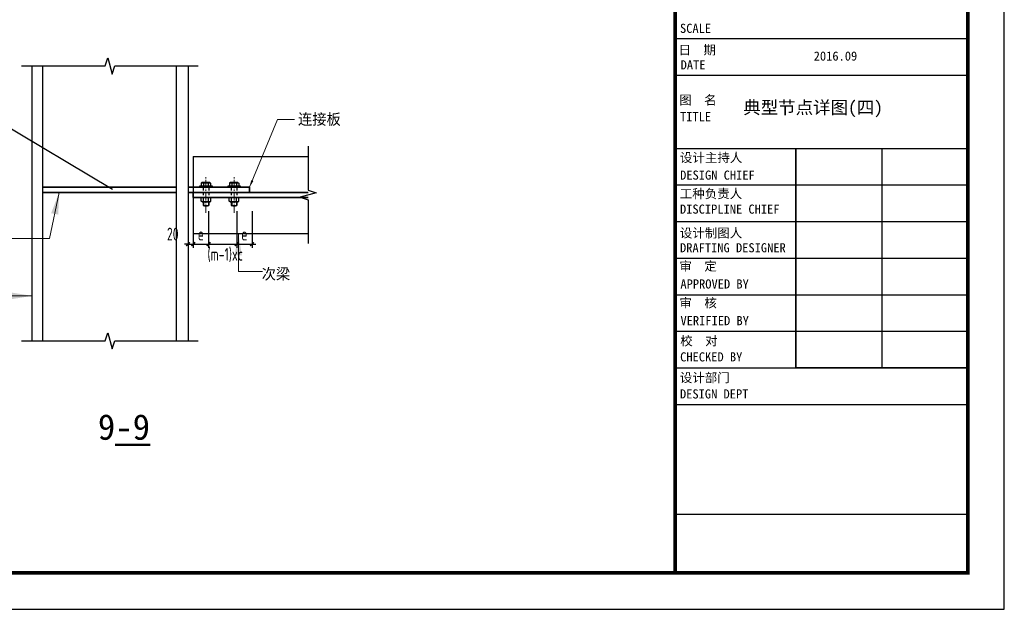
# Model space of a CAD drawing. Header units: millimetres. Extents: x 366382 to 550486, y 860348 to 940831.
# Tile 9 of 22: x 423613 to 450532, y 864713 to 880831. Entities that reach past the tile are written whole.
import ezdxf
from ezdxf.enums import TextEntityAlignment as Align

# ---------------------------------------------------------------- set-up
doc = ezdxf.new("R2010")
doc.units = ezdxf.units.MM
doc.header["$LTSCALE"] = 1000
for name, pattern in [('CENTER2', [1.125, 0.75, -0.125, 0.125, -0.125]), ('DASH', [0.35, 0.25, -0.1]), ('HIDDEN', [0.375, 0.25, -0.125])]:
    doc.linetypes.add(name, pattern=pattern)
for name, color, linetype, lineweight in [('A-ANNO-TTLB', 7, 'Continuous', 25), ('OAP028__', 1, 'CENTER2', 13), ('OAP0402T', 41, 'Continuous', 25), ('OAP0405T', 61, 'Continuous', 50), ('OAP2942_', 163, 'Continuous', 25), ('OAP294_E', 13, 'Continuous', 25), ('OAP294_H', 151, 'HIDDEN', 25), ('OAP294_S', 160, 'Continuous', 35), ('OAP294_T', 41, 'Continuous', 25), ('S-ANNO-DIM', 3, 'Continuous', 25), ('S-ANNO-THIN', 4, 'Continuous', 25), ('S-REF-FREAM-A1+150+1.75$0$A-ANNO-TTLB', 7, 'Continuous', 25)]:
    doc.layers.add(name, color=color, linetype=linetype, lineweight=lineweight)
doc.layers.add('S-REF-FREAM-A1+150+1.75$0$A-ASIS', color=6, linetype='Continuous', plot=False)
doc.layers.add('S-REF-FREAM-A1+150+1.75$0$A-XREF', color=7, linetype='Continuous')
doc.styles.add('OAP_ROMANS', font='romans.shx', dxfattribs={"width": 0.8, "bigfont": 'hztxt.shx'})
doc.styles.add('OAP_SIMSUN', font='txt')
doc.styles.add('S-REF-FREAM-A1+150+1.75$0$STANDARD', font='txt_____.ttf')
doc.styles.add('S-REF-FREAM-A1+150+1.75$0$TQ', font='simhei.ttf')
doc.styles.add('TQ', font='simhei.ttf')
doc.styles.add('TSSD_Dimension', font='Tssdeng.shx', dxfattribs={"width": 0.7, "bigfont": 'hztxt.shx'})
doc.dimstyles.new('OAP_mm_D2.5 Arrow', dxfattribs={"dimscale": 200, "dimtxt": 2.5, "dimasz": 3, "dimexe": 2, "dimexo": 0, "dimgap": 1.25, "dimtad": 1, "dimdec": 0, "dimzin": 12, "dimdsep": 46, "dimtxsty": 'OAP_ROMANS', "dimcen": 2, "dimclrd": 83, "dimclre": 83, "dimclrt": 256, "dimadec": 0, "dimazin": 3, "dimtfac": 1, "dimtdec": 0, "dimtix": 1, "dimtmove": 2, "dimatfit": 0, "dimfxl": 1, "dimtolj": 1, "dimtzin": 0, "dimlwd": 13, "dimlwe": 13, "dimarcsym": 0})
doc.dimstyles.new('TSSD_100_100', dxfattribs={"dimtxt": 350, "dimasz": 100, "dimexe": 100, "dimexo": 250, "dimgap": 100, "dimtad": 1, "dimdec": 0, "dimzin": 0, "dimdsep": 46, "dimtxsty": 'TSSD_Dimension', "dimblk": 'ARCHTICK', "dimblk1": 'ARCHTICK', "dimblk2": 'ARCHTICK', "dimcen": 0, "dimdle": 100, "dimclrt": 7, "dimadec": 0, "dimazin": 0, "dimtfac": 1, "dimtdec": 0, "dimtix": 1, "dimtmove": 2, "dimatfit": 3, "dimfxl": 1, "dimtolj": 1, "dimtzin": 0, "dimarcsym": 0})

# ---------------------------------------------------------------- blocks, each defined once
blk = doc.blocks.new('0AP-螺栓-M22-02')
at = {"linetype": 'Continuous'}
for p, q in [((-14.7, 13.8), (-18.3, 11.7)), ((-18.3, 11.7), (-18.3, 0)), ((18.3, 0), (-18.3, 0)), ((14.7, 13.8), (-14.7, 13.8)), ((-9.1, 11.7), (-9.1, 0)), ((9.1, 11.7), (9.1, 0)), ((14.7, 13.8), (18.3, 11.7)), ((18.3, 11.7), (18.3, 0))]:
    blk.add_line(p, q, dxfattribs=at)
at = {"linetype": 'Continuous', "extrusion": (0, 0, -1)}
for centre, major_axis, start_param, end_param in [((-13.7, 2.1), (7.5, 7.5), -1.229909, -0.340888), ((0, -28.1), (-28.9, 28.9), 0.560364, 1.010432), ((13.7, 2.1), (7.5, 7.5), -1.229909, -0.340888)]:
    blk.add_ellipse(centre, major_axis=major_axis, ratio=1, start_param=start_param, end_param=end_param, dxfattribs=at)
blk = doc.blocks.new('0AP-螺栓-M22-01')
at = {"layer": 'OAP2942_', "linetype": 'Continuous'}
for p, q in [((-18.9, 0), (18.9, 0)), ((-18.9, -14.6), (-18.9, 0)), ((-9.8, -14.6), (-9.8, 0)), ((9.8, -14.6), (9.8, 0)), ((18.9, -14.6), (18.9, 0)), ((-15.4, -16.6), (-18.9, -14.6)), ((-15.4, -16.6), (15.4, -16.6)), ((-11, -16.6), (-11, -31)), ((11, -16.6), (11, -31)), ((15.4, -16.6), (18.9, -14.6))]:
    blk.add_line(p, q, dxfattribs=at)
at = {"layer": 'OAP2942_', "color": 1, "linetype": 'Continuous'}
for p, q in [((-11, -31), (11, -31)), ((-9.6, -16.6), (-9.6, -31)), ((9.6, -16.6), (9.6, -31))]:
    blk.add_line(p, q, dxfattribs=at)
at = {"layer": 'OAP2942_', "linetype": 'Continuous'}
for centre, radius, start, end in [((-14.4, -5), 10.6, 244.5314, 295.4686), ((0, 12.4), 44.7, 255.75, 284.25), ((0, 31.6), 47.2, 258.0029, 281.9971), ((14.4, -5), 10.6, 244.5314, 295.4686)]:
    blk.add_arc(centre, radius, start, end, dxfattribs=at)
blk = doc.blocks.new('_ArchTick')
at = {"color": 0, "linetype": 'ByBlock', "const_width": 0.4}
blk.add_lwpolyline([(-0.5, -0.5), (0.5, 0.5)], dxfattribs=at)
blk = doc.blocks.new('*D473')
at = {"layer": 'Defpoints', "color": 0, "transparency": 16777216}
for p in [(428216, 875844), (428356, 875844), (428356, 874695)]:
    blk.add_point(p, dxfattribs=at)
at = {"layer": 'S-ANNO-DIM', "color": 0, "lineweight": -2, "transparency": 16777216}
for p, q in [((428216, 875594), (428216, 874595)), ((428356, 875594), (428356, 874595)), ((428216, 874695), (428116, 874695)), ((428216, 874695), (428356, 874695)), ((428356, 874695), (428456, 874695))]:
    blk.add_line(p, q, dxfattribs=at)
at = {"layer": 'S-ANNO-DIM', "color": 0, "lineweight": -2, "transparency": 16777216, "xscale": 100, "yscale": 100, "zscale": 100}
blk.add_blockref('_ArchTick', (428216, 874695), dxfattribs=at)
at = {"layer": 'S-ANNO-DIM', "color": 0, "lineweight": -2, "transparency": 16777216, "xscale": 100, "yscale": 100, "zscale": 100, "rotation": 180}
blk.add_blockref('_ArchTick', (428356, 874695), dxfattribs=at)
at = {"layer": 'S-ANNO-DIM', "color": 7, "lineweight": -3, "transparency": 16777216, "insert": (427798, 874970), "char_height": 350, "attachment_point": 5, "style": 'TSSD_Dimension'}
blk.add_mtext('\\A1;20', dxfattribs=at)
blk = doc.blocks.new('*D474')
at = {"layer": 'Defpoints', "color": 0, "transparency": 16777216}
for p in [(428356, 875844), (428776, 875844), (428776, 874695)]:
    blk.add_point(p, dxfattribs=at)
at = {"layer": 'S-ANNO-DIM', "color": 0, "lineweight": -2, "transparency": 16777216}
for p, q in [((428356, 875594), (428356, 874595)), ((428776, 875594), (428776, 874595)), ((428256, 874695), (428876, 874695))]:
    blk.add_line(p, q, dxfattribs=at)
at = {"layer": 'S-ANNO-DIM', "color": 0, "lineweight": -2, "transparency": 16777216, "xscale": 100, "yscale": 100, "zscale": 100, "rotation": 180}
blk.add_blockref('_ArchTick', (428356, 874695), dxfattribs=at)
at = {"layer": 'S-ANNO-DIM', "color": 0, "lineweight": -2, "transparency": 16777216, "xscale": 100, "yscale": 100, "zscale": 100}
blk.add_blockref('_ArchTick', (428776, 874695), dxfattribs=at)
at = {"layer": 'S-ANNO-DIM', "color": 7, "lineweight": -3, "transparency": 16777216, "insert": (428566, 874970), "char_height": 350, "attachment_point": 5, "style": 'TSSD_Dimension'}
blk.add_mtext('\\A1;e', dxfattribs=at)
blk = doc.blocks.new('*D475')
at = {"layer": 'Defpoints', "color": 0, "transparency": 16777216}
for p in [(428776, 875844), (429546, 875844), (429546, 874695)]:
    blk.add_point(p, dxfattribs=at)
at = {"layer": 'S-ANNO-DIM', "color": 0, "lineweight": -2, "transparency": 16777216}
for p, q in [((428776, 875594), (428776, 874595)), ((429546, 875594), (429546, 874595)), ((428676, 874695), (429646, 874695))]:
    blk.add_line(p, q, dxfattribs=at)
at = {"layer": 'S-ANNO-DIM', "color": 0, "lineweight": -2, "transparency": 16777216, "xscale": 100, "yscale": 100, "zscale": 100, "rotation": 180}
blk.add_blockref('_ArchTick', (428776, 874695), dxfattribs=at)
at = {"layer": 'S-ANNO-DIM', "color": 0, "lineweight": -2, "transparency": 16777216, "xscale": 100, "yscale": 100, "zscale": 100}
blk.add_blockref('_ArchTick', (429546, 874695), dxfattribs=at)
at = {"layer": 'S-ANNO-DIM', "color": 7, "lineweight": -3, "transparency": 16777216, "insert": (429231, 874401), "char_height": 350, "attachment_point": 5, "style": 'TSSD_Dimension'}
blk.add_mtext('\\A1;(m-1)xc', dxfattribs=at)
blk = doc.blocks.new('*D476')
at = {"layer": 'Defpoints', "color": 0, "transparency": 16777216}
for p in [(429546, 875844), (429966, 875844), (429966, 874695)]:
    blk.add_point(p, dxfattribs=at)
at = {"layer": 'S-ANNO-DIM', "color": 0, "lineweight": -2, "transparency": 16777216}
for p, q in [((429546, 875594), (429546, 874595)), ((429966, 875594), (429966, 874595)), ((429446, 874695), (430066, 874695))]:
    blk.add_line(p, q, dxfattribs=at)
at = {"layer": 'S-ANNO-DIM', "color": 0, "lineweight": -2, "transparency": 16777216, "xscale": 100, "yscale": 100, "zscale": 100, "rotation": 180}
blk.add_blockref('_ArchTick', (429546, 874695), dxfattribs=at)
at = {"layer": 'S-ANNO-DIM', "color": 0, "lineweight": -2, "transparency": 16777216, "xscale": 100, "yscale": 100, "zscale": 100}
blk.add_blockref('_ArchTick', (429966, 874695), dxfattribs=at)
at = {"layer": 'S-ANNO-DIM', "color": 7, "lineweight": -3, "transparency": 16777216, "insert": (429756, 874970), "char_height": 350, "attachment_point": 5, "style": 'TSSD_Dimension'}
blk.add_mtext('\\A1;e', dxfattribs=at)

msp = doc.modelspace()

# ---------------------------------------------------------------- linework, layer by layer
for p, q in [((449531.8, 870512.9), (449531.8, 923112.9)), ((449531.8, 870512.9), (449531.8, 923112.9)), ((441531.8, 880312.9), (449531.8, 880312.9)), ((441531.8, 880312.9), (449531.8, 880312.9)), ((441531.8, 879312.9), (449531.8, 879312.9)), ((441531.8, 877312.9), (449531.8, 877312.9)), ((444831.8, 877312.9), (444831.8, 871312.9)), ((447181.8, 877312.9), (447181.8, 871312.9)), ((441531.8, 876312.9), (449531.8, 876312.9)), ((441531.8, 875312.9), (449531.8, 875312.9)), ((441531.8, 874312.9), (449531.8, 874312.9)), ((441531.8, 874312.9), (449531.8, 874312.9)), ((441531.8, 874312.9), (449531.8, 874312.9)), ((441531.8, 873312.9), (449531.8, 873312.9)), ((441531.8, 872312.9), (449531.8, 872312.9)), ((441531.8, 872312.9), (449531.8, 872312.9)), ((441531.8, 871312.9), (449531.8, 871312.9)), ((441531.8, 871312.9), (449531.8, 871312.9)), ((441531.8, 871312.9), (449531.8, 871312.9)), ((441531.8, 870312.9), (449531.8, 870312.9)), ((449531.8, 865712.9), (449531.8, 870512.9))]:
    msp.add_line(p, q)
at = {"linetype": 'DASH', "ltscale": 0.01}
for p, q in [((424246, 872049), (424246, 879565.4)), ((427888.1, 879565.4), (427888.1, 872049))]:
    msp.add_line(p, q, dxfattribs=at)
msp.add_lwpolyline([(366381.8, 864712.9), (450531.8, 864712.9), (450531.8, 924112.9), (366381.8, 924112.9)], close=True)
at = {"const_width": 100}
msp.add_lwpolyline([(441531.8, 923112.9), (441531.8, 865712.9)], dxfattribs=at)
msp.add_lwpolyline([(441531.8, 923112.9), (441531.8, 865712.9)], dxfattribs=at)
for points in [[(441531.8, 888912.9), (441531.8, 865712.9)], [(441531.8, 865712.9), (449531.8, 865712.9), (449531.8, 888912.9)], [(441531.8, 867312.9), (449531.8, 867312.9)], [(441531.8, 867312.9), (449531.8, 867312.9)]]:
    msp.add_lwpolyline(points)
at = {"layer": 'A-ANNO-TTLB', "const_width": 100}
msp.add_lwpolyline([(368881.8, 865712.9), (449531.8, 865712.9), (449531.8, 923112.9), (368881.8, 923112.9)], close=True, dxfattribs=at)
at = {"layer": 'OAP028__', "ltscale": 0.3}
for p, q in [((428706, 875551.1), (428706, 876546.5)), ((429476, 875551.1), (429476, 876546.5))]:
    msp.add_line(p, q, dxfattribs=at)
at = {"layer": 'OAP2942_', "linetype": 'Continuous'}
for points in [[(428531, 876249), (428881, 876249), (428881, 876284), (428531, 876284)], [(429301, 876249), (429651, 876249), (429651, 876284), (429301, 876284)]]:
    msp.add_lwpolyline(points, close=True, dxfattribs=at)
at = {"layer": 'OAP294_E'}
for p, q in [((423946, 879565.4), (423946, 872049)), ((428216, 879565.4), (428216, 876109)), ((428356, 877089), (428356, 876109)), ((428356, 877089), (431496.6, 877089)), ((428216, 876109), (428216, 872049)), ((428356, 875969), (428356, 874989)), ((428356, 874989), (431496.6, 874989))]:
    msp.add_line(p, q, dxfattribs=at)
at = {"layer": 'OAP294_H', "ltscale": 0.35}
for p, q in [((428629, 876249), (428629, 875969)), ((428783, 876249), (428783, 875969)), ((429399, 876249), (429399, 875969)), ((429553, 876249), (429553, 875969))]:
    msp.add_line(p, q, dxfattribs=at)
at = {"layer": 'OAP294_S'}
for p, q in [((427888.1, 876249), (424246, 876249)), ((429896, 876249), (428216, 876249)), ((429896, 876109), (429896, 876249)), ((424246, 876109), (427888.1, 876109)), ((428216, 876109), (429896, 876109)), ((431496.6, 876109), (428356, 876109)), ((428356, 876109), (428356, 875969)), ((428356, 875969), (431496.6, 875969))]:
    msp.add_line(p, q, dxfattribs=at)
at = {"layer": 'OAP294_T', "color": 83}
msp.add_line((422550.9, 878348.8), (426151, 876197.8), dxfattribs=at)
at = {"layer": 'S-ANNO-THIN', "lineweight": -3}
for points in [[(423666, 879565.4), (425951, 879565.4), (426021, 879785.4), (426141, 879345.4), (426211, 879565.4), (428496, 879565.4)], [(431496.6, 877369), (431496.6, 876169), (431716.6, 876099), (431276.6, 875979), (431496.6, 875909), (431496.6, 874709)], [(423666, 872049), (425951, 872049), (426021, 872269), (426141, 871829), (426211, 872049), (428496, 872049)]]:
    msp.add_lwpolyline(points, dxfattribs=at)
at = {"layer": 'S-REF-FREAM-A1+150+1.75$0$A-ANNO-TTLB', "const_width": 80}
msp.add_lwpolyline([(441531.8, 865712.9), (441531.8, 923112.9)], dxfattribs=at)
msp.add_lwpolyline([(441531.8, 865712.9), (441531.8, 923112.9)], dxfattribs=at)
at = {"layer": 'S-REF-FREAM-A1+150+1.75$0$A-ASIS', "color": 1}
msp.add_lwpolyline([(444831.8, 877312.9), (449531.8, 877312.9), (449531.8, 871312.9), (444831.8, 871312.9)], close=True, dxfattribs=at)

# ---------------------------------------------------------------- block references
at = {"layer": 'OAP2942_', "linetype": 'Continuous', "xscale": 7, "yscale": 7, "zscale": 7}
for name, p in [('0AP-螺栓-M22-02', (428706, 876284)), ('0AP-螺栓-M22-02', (429476, 876284)), ('0AP-螺栓-M22-01', (428706, 875969)), ('0AP-螺栓-M22-01', (429476, 875969))]:
    msp.add_blockref(name, p, dxfattribs=at)

# ---------------------------------------------------------------- texts
at = {"style": 'S-REF-FREAM-A1+150+1.75$0$TQ'}
for s, p in [('SCALE', (441665.2, 880470)), ('日  期', (441625.6, 879879.5)), ('DATE', (441682.4, 879471.1)), ('图  名', (441645.9, 878511)), ('TITLE', (441666.1, 878055.2)), ('设计主持人', (441664.1, 876935.5)), ('DESIGN CHIEF', (441668.7, 876456.9)), ('工种负责人', (441660.5, 875949.9)), ('DISCIPLINE CHIEF', (441664.7, 875527.4)), ('设计制图人', (441661, 874875.2)), ('DRAFTING DESIGNER', (441665.7, 874471.6)), ('审  定', (441650.1, 873969.4)), ('APPROVED BY', (441676.5, 873481.6)), ('审  核', (441650.1, 872963.4)), ('VERIFIED BY', (441678.4, 872478.7)), ('校  对', (441672.5, 871925.4)), ('CHECKED BY', (441669.2, 871488.8)), ('设计部门', (441661.9, 870920.5)), ('DESIGN DEPT', (441664.5, 870475.9))]:
    msp.add_text(s, height=250, dxfattribs=at).set_placement(p)
at = {"layer": 'A-ANNO-TTLB', "linetype": 'ByBlock', "style": 'TQ'}
msp.add_text('典型节点详图(四)', height=350, dxfattribs=at).set_placement((443394.5, 878256.3))
at = {"layer": 'OAP0402T', "style": 'OAP_SIMSUN'}
msp.add_text('次梁', height=300, dxfattribs=at).set_placement((430230, 873731.2))
at = {"layer": 'OAP0405T', "style": 'OAP_SIMSUN'}
msp.add_text('9%%U-9', height=700, dxfattribs=at).set_placement((426463.8, 869347.9), align=Align.CENTER)
at = {"layer": 'OAP294_T', "style": 'OAP_SIMSUN'}
msp.add_text('连接板', height=300, dxfattribs=at).set_placement((431222.7, 877960.7))
at = {"layer": 'S-REF-FREAM-A1+150+1.75$0$A-XREF', "insert": (445320.6, 881212.8), "char_height": 250, "attachment_point": 1, "style": 'S-REF-FREAM-A1+150+1.75$0$STANDARD'}
msp.add_mtext_dynamic_manual_height_columns('{\\fSimHei|b0|i0|c134|p2; \\P\\P  \\P2016.09       \\P\\P     \\P\\P\\P\\P }', width=55.296, gutter_width=12.5, heights=[0], dxfattribs=at)

# ---------------------------------------------------------------- dimensions: what is measured, and where the dimension line sits
at = {"layer": 'S-ANNO-DIM', "lineweight": -3}
for base, p1, p2, text, picture, middle in [((428356, 874695), (428216, 875844.3), (428356, 875844.3), '20', '*D473', (427798, 874970)), ((429546, 874695), (428776, 875844.3), (429546, 875844.3), '(m-1)xc', '*D475', (429230.9, 874401.3))]:
    dim = msp.add_linear_dim(base=base, p1=p1, p2=p2, text=text, dimstyle='TSSD_100_100', dxfattribs=at)
    dim.commit()
    dim.dimension.update_dxf_attribs({"geometry": picture, "text_midpoint": middle, "dimtype": 160})
for base, p1, p2, picture, middle in [((428776, 874695), (428356, 875844.3), (428776, 875844.3), '*D474', (428566, 874970)), ((429966, 874695), (429546, 875844.3), (429966, 875844.3), '*D476', (429756, 874970))]:
    dim = msp.add_linear_dim(base=base, p1=p1, p2=p2, text='e', dimstyle='TSSD_100_100', dxfattribs=at)
    dim.commit()
    dim.dimension.update_dxf_attribs({"geometry": picture, "text_midpoint": middle})

# ---------------------------------------------------------------- leaders
at = {"layer": 'OAP0402T', "lineweight": 25}
msp.add_leader([(424692.9, 876109), (424429.9, 874852.4), (422545.7, 874852.4)], dimstyle='OAP_mm_D2.5 Arrow', override={"dimtad": 0}, dxfattribs=at)
at = {"layer": 'OAP0402T'}
for points in [[(429590.7, 874989), (429590.7, 873946.4), (430254.5, 873946.4)], [(423946, 873281.3), (422866.3, 873281.3)]]:
    msp.add_leader(points, dimstyle='OAP_mm_D2.5 Arrow', override={"dimtad": 0}, dxfattribs=at)
at = {"layer": 'OAP294_T'}
msp.add_leader([(429896, 876249), (430665.2, 878103.8), (431123.2, 878103.8)], dimstyle='OAP_mm_D2.5 Arrow', override={"dimasz": 1, "dimtad": 0}, dxfattribs=at)

doc.saveas('drawing.dxf')
